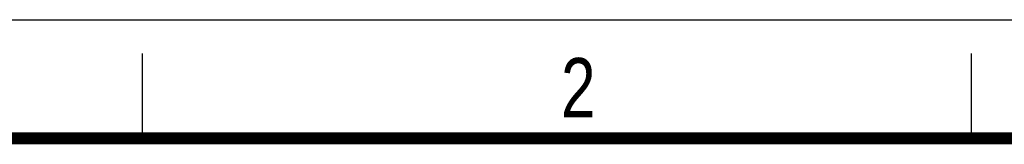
# Model space of a CAD drawing. Header units: millimetres. Extents: x 0 to 210, y 0 to 297.
# Tile 9 of 11: x 49 to 107, y 290 to 297. Entities that reach past the tile are written whole.
import ezdxf

# ---------------------------------------------------------------- set-up
doc = ezdxf.new("R2010")
doc.units = ezdxf.units.MM
doc.header["$LTSCALE"] = 19.36
doc.layers.get('0').update_dxf_attribs({"linetype": 'CONTINUOUS'})
doc.styles.add('TEXTSTYLE_2', font='txt', dxfattribs={"width": 0.75})

msp = doc.modelspace()

# ---------------------------------------------------------------- linework, layer by layer
at = {"color": 2, "linetype": 'CONTINUOUS'}
for p, q in [((0, 297), (210, 297)), ((56, 290), (56, 295)), ((105, 290), (105, 295))]:
    msp.add_line(p, q, dxfattribs=at)
at = {"color": 7, "linetype": 'CONTINUOUS', "const_width": 0.7}
msp.add_lwpolyline([(7, 290), (203, 290)], dxfattribs=at)

# ---------------------------------------------------------------- texts
at = {"color": 5, "linetype": 'CONTINUOUS', "style": 'TEXTSTYLE_2', "width": 0.785714}
msp.add_text('2', height=3.5, dxfattribs=at).set_placement((80.731379, 291.239583))

doc.saveas('drawing.dxf')
